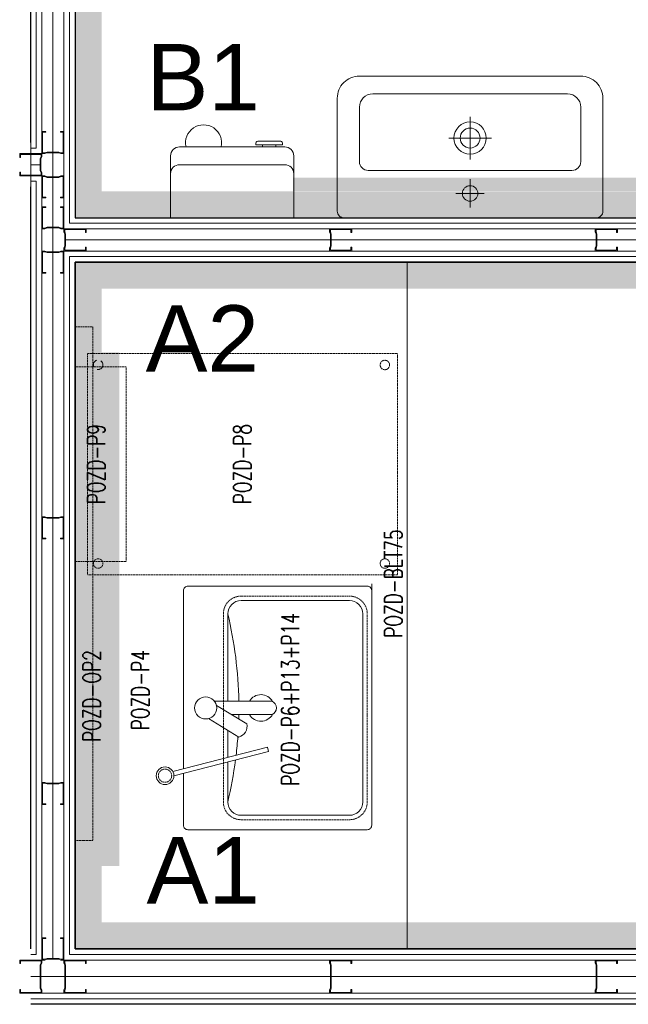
# Model space of a CAD drawing. Header units: millimetres. Extents: x -13532 to 2392, y -5241 to 5322.
# Tile 23 of 256: x -7951 to -7814, y -4390 to -4168. Entities that reach past the tile are written whole.
import ezdxf
from ezdxf.enums import TextEntityAlignment as Align

# ---------------------------------------------------------------- set-up
doc = ezdxf.new("R2010")
doc.units = ezdxf.units.MM
for name, pattern in [('DASHED', [19.05, 12.7, -6.35]), ('DASHED2', [0.375, 0.25, -0.125]), ('DGN_STYLE_2', [30.2, 18.12, -12.08])]:
    doc.linetypes.add(name, pattern=pattern)
for name, color, linetype, lineweight in [('_A_ROZWINIĘCIA_OPISY', 252, 'Continuous', 15), ('cz-gr', 122, 'Continuous', 30), ('GK - ŚRODEK - AGP1', 32, 'Continuous', 5)]:
    doc.layers.add(name, color=color, linetype=linetype, lineweight=lineweight)
for name, color, linetype, lineweight, true_color in [('batting - AGP1', 7, 'Continuous', 5, 0xadadad), ('daszed - 60x120', 7, 'Continuous', 9, 0x2cb34e), ('daszed - BLACHA STALOWA', 7, 'Continuous', 15, 0xe9aee3), ('daszed - ściana z grafiką', 7, 'Continuous', 20, 0xc5a9ee), ('LUSTRO BEZ - AGP1', 7, 'Continuous', 5, 0x32a3ff), ('LUSTRO Z - AGP1', 7, 'Continuous', 5, 0xff8432), ('Meble - AGP1', 7, 'Continuous', 15, 0x999999), ('MEBLE PKN', 7, 'Continuous', 9, 0xa0a0a0), ('OPISY - AGP1', 7, 'Continuous', 5, 0x000000), ('profil - AGP1', 7, 'Continuous', 5, 0x3f3f3f), ('WYMIARY - AGP1', 7, 'Continuous', 5, 0x716d5a), ('Wyposazenie Wew - Urzadzenia Sanitarne', 7, 'Continuous', 9, 0xa0a0a0)]:
    doc.layers.add(name, color=color, linetype=linetype, lineweight=lineweight, true_color=true_color)
doc.styles.add('JACEK_07', font='simplex.shx', dxfattribs={"width": 0.7})
doc.styles.add('ROMANS15', font='simplex.shx', dxfattribs={"width": 0.9, "height": 15})
doc.styles.get("Standard").update_dxf_attribs({"font": 'arial.ttf'})
doc.linetypes.add('BATTING', pattern='A,0.0001,-0.1,[134,ltypeshp.shx,S=0.1,R=0,X=-0.1,Y=0],-0.2,[134,ltypeshp.shx,S=0.1,R=180,X=0.1,Y=0],-0.1', length=0.4001)

# ---------------------------------------------------------------- blocks, each defined once
blk = doc.blocks.new('*U770')
at = {"layer": 'Meble - AGP1', "linetype": 'DASHED', "ltscale": 0.25}
blk.add_line((0, -67), (-2, -67), dxfattribs=at)
at = {"layer": 'Meble - AGP1'}
blk.add_lwpolyline([(-82.5, 0), (72.64, 0), (72.64, -75), (-82.5, -75)], close=True, dxfattribs=at)
at = {"layer": 'Meble - AGP1', "linetype": 'DASHED2', "ltscale": 0.1}
for points in [[(58, -4), (-58, -4), (-58, 0), (58, 0)], [(49, 0), (5, 0), (5, -11.53), (49, -11.53)]]:
    blk.add_lwpolyline(points, close=True, dxfattribs=at)
blk.add_lwpolyline([(52, -72.8), (2, -72.8), (2, -2.8), (52, -2.8), (52, -72.8)], dxfattribs=at)
at = {"layer": 'Meble - AGP1'}
for points in [[(-43.38, -22.33), (-37.91, -43.7), (-36.94, -43.45), (-42.41, -22.08)], [(-33.13, -34.5), (-39.23, -34.5)]]:
    blk.add_lwpolyline(points, dxfattribs=at)
for points in [[(-41.79, -24.5), (-1.56, -24.5, -0.414214), (-0.56, -25.5), (-0.56, -66, -0.414214), (-1.56, -67), (-54.56, -67, -0.414214), (-55.56, -66), (-55.56, -25.5, -0.414214), (-54.56, -24.5), (-42.82, -24.5)], [(-27.49, -31.93), (-31.63, -38.78, -0.428571), (-34.63, -36.96), (-30.48, -30.12)], [(-26.56, -31.5), (-26.56, -44.5, -0.666667), (-29.56, -44.5), (-29.56, -35.35)], [(-40.26, -34.5), (-49.31, -34.5, 0.414214), (-52.31, -37.5), (-52.31, -62, 0.414214), (-49.31, -65), (-6.81, -65, 0.414214), (-3.81, -62), (-3.81, -37.5)], [(-3.81, -37.5, 0.414214), (-6.81, -34.5), (-26.56, -34.5)]]:
    blk.add_lwpolyline(points, format="xyb", dxfattribs=at)
at = {"layer": 'Meble - AGP1', "linetype": 'DASHED2', "ltscale": 0.1}
blk.add_lwpolyline([(-2.81, -37.5, 0.414214), (-6.81, -33.5), (-49.31, -33.5, 0.414214), (-53.31, -37.5), (-53.31, -62, 0.414214), (-49.31, -66), (-6.81, -66, 0.414214), (-2.81, -62)], format="xyb", close=True, dxfattribs=at)
for centre, radius in [((4.55, -5.22), 1.07), ((-43.37, -20.33), 1.5), ((4.55, -69.98), 1.07), ((49.39, -69.98), 1.07)]:
    blk.add_circle(centre, radius, dxfattribs=at)
at = {"layer": 'Meble - AGP1', "linetype": 'DASHED', "ltscale": 0.15}
blk.add_circle((49.45, -5.22), 1.07, dxfattribs=at)
at = {"layer": 'Meble - AGP1'}
for centre, radius in [((-43.37, -20.33), 2), ((-28.06, -29.5), 2.5)]:
    blk.add_circle(centre, radius, dxfattribs=at)
for centre, radius, start, end in [((-28.06, 54.56), 91.56, 256.5803, 262.6211), ((-28.06, 54.56), 91.56, 270.9387, 283.4197), ((-28.06, 54.56), 91.56, 263.2931, 265.958), ((-28.06, 54.56), 91.56, 268.4486, 269.0602), ((-28.06, -42), 3, 120.0259, 241.3754), ((-28.06, -42), 3, 298.6246, 60)]:
    blk.add_arc(centre, radius, start, end, dxfattribs=at)
at = {"layer": 'Meble - AGP1', "char_height": 4, "style": 'JACEK_07'}
for s, insert, width, attachment_point in [('\\pxqr;POZD-OP2', (-15.02, -1.77), 41.1867, 3), ('\\pxqc;POZD-P9', (52, -2.8), 50, 3), ('\\pxqr;POZD-P4', (-15.02, -12.73), 41.1867, 3), ('POZD-P8', (27, -37.8), 50, 5), ('POZD-P6+P13+P14', (-6.67, -46.62), 41.1867, 3), ('\\pxqc;POZD-BLT75', (20, -69.91), 40, 3)]:
    blk.add_mtext(s, dxfattribs=dict(at, insert=insert, width=width, attachment_point=attachment_point))
blk = doc.blocks.new('ROCA Dama-N Compacto A327785..0')
at = {"layer": 'Meble - AGP1'}
for p, q in [((0, -2.29), (0, -8.71)), ((3.21, -5.5), (-3.21, -5.5)), ((-23, -10.7), (23, -10.7)), ((-25, -25), (-25, -12.7)), ((0, -22.84), (0, -13.17)), ((25, -12.7), (25, -25)), ((-4.83, -18.01), (4.83, -18.01)), ((22, -28), (-22, -28))]:
    blk.add_line(p, q, dxfattribs=at)
blk.add_lwpolyline([(-30, -1.5, -0.414214), (-28.5, 0), (28.5, 0, -0.414214), (30, -1.5), (30, -27, -0.414214), (25, -32), (-25, -32, -0.414214), (-30, -27), (-30, -1.5)], format="xyb", dxfattribs=at)
for centre, radius in [((0, -5.5), 1.75), ((0, -18.01), 3.65), ((0, -18.01), 2.25)]:
    blk.add_circle(centre, radius, dxfattribs=at)
for centre, radius, start, end in [((-23, -12.7), 2, 90, 180), ((23, -12.7), 2, 0, 90), ((-22, -25), 3, 180, 270), ((22, -25), 3, 270, 0)]:
    blk.add_arc(centre, radius, start, end, dxfattribs=at)
blk = doc.blocks.new('E88-TOP')
at = {"layer": 'Meble - AGP1'}
for p, q in [((0, 0), (278, 0)), ((0, 0), (0, -140)), ((278, 0), (278, -140)), ((20, -120), (258, -120)), ((258, -160), (20, -160))]:
    blk.add_line(p, q, dxfattribs=at)
for points in [[(222.6, -165), (192.6, -165), (192.6, -169, 0.414214), (196.6, -173, 0), (222.6, -173, 3.979577)], [(222.6, -165), (252.6, -165), (252.6, -169, -0.414214), (248.6, -173, 0), (222.6, -173, -3.979577)]]:
    blk.add_lwpolyline(points, format="xyb", dxfattribs=at)
blk.add_lwpolyline([(207.6, -165), (237.6, -165), (237.6, -160), (207.6, -160)], close=True, dxfattribs=at)
for centre, radius, start, end in [((20, -100), 20, 180, 270), ((258, -100), 20, 270, 0), ((20, -140), 20, 180, 270), ((258, -140), 20, 270, 0), ((74.5, -169.2), 40.8, 166.9264, 13.0736)]:
    blk.add_arc(centre, radius, start, end, dxfattribs=at)
blk = doc.blocks.new('DFGFGSGSG')
at = {"layer": 'batting - AGP1', "linetype": 'BATTING', "ltscale": 5}
for points in [[(-5630.78, -4300.13), (-5630.78, -4895.15)], [(-5633.65, -4715.88), (-5635.78, -4715.88)], [(-5627.91, -4732.88), (-5403.28, -4732.88), (-5403.28, -4740.37)]]:
    blk.add_lwpolyline(points, dxfattribs=at)
at = {"layer": 'batting - AGP1', "linetype": 'BATTING', "ltscale": 8}
blk.add_lwpolyline([(-5396.15, -4899.24), (-5635.78, -4899.24)], dxfattribs=at)
at = {"layer": 'cz-gr'}
for p, q in [((-5635.78, -4710.87), (-5635.78, -4499.12)), ((-5625.78, -4560.87), (-5625.78, -4727.87)), ((-5635.78, -4893.01), (-5635.78, -4720.87)), ((-5625.78, -4727.87), (-5463.28, -4727.87)), ((-5408.28, -4737.87), (-5625.78, -4737.87)), ((-5625.78, -4737.87), (-5625.78, -4893.01)), ((-5625.78, -4893.01), (-5408.28, -4893.01)), ((-5395.78, -4905.51), (-5635.78, -4905.51))]:
    blk.add_line(p, q, dxfattribs=at)
blk.add_lwpolyline([(-5408.28, -4893.01), (-5625.78, -4893.01), (-5625.78, -4737.87), (-5408.28, -4737.87)], dxfattribs=at)
at = {"layer": 'daszed - 60x120', "linetype": 'DGN_STYLE_2', "const_width": 6}
blk.add_lwpolyline([(-5625.78, -4724.87), (-5466.28, -4724.87), (-5466.28, -4692.37)], dxfattribs=at)
at = {"layer": 'daszed - BLACHA STALOWA', "linetype": 'DGN_STYLE_2'}
blk.add_lwpolyline([(-5408.28, -4890.01, 6, 6, 0), (-5622.78, -4890.01, 6, 6, 0), (-5622.78, -4740.87, 6, 6, 0), (-5410.28, -4740.87, 0, 0, 0)], format="xyseb", dxfattribs=at)
at = {"layer": 'daszed - ściana z grafiką', "linetype": 'DGN_STYLE_2', "const_width": 6}
blk.add_lwpolyline([(-5622.78, -4725.87), (-5622.78, -4560.87)], dxfattribs=at)
at = {"layer": 'GK - ŚRODEK - AGP1'}
for p, q in [((-5633.28, -4713.37), (-5633.28, -4496.62)), ((-5634.53, -4712.12), (-5634.53, -4497.87)), ((-5628.28, -4558.38), (-5628.28, -4730.38)), ((-5627.03, -4559.62), (-5627.03, -4729.12)), ((-5635.78, -4712.12), (-5634.53, -4712.12)), ((-5633.28, -4895.51), (-5633.28, -4718.37)), ((-5634.53, -4719.62), (-5635.78, -4719.62)), ((-5634.53, -4894.26), (-5634.53, -4719.62)), ((-5627.03, -4729.12), (-5462.03, -4729.12)), ((-5628.28, -4730.38), (-5460.78, -4730.38)), ((-5405.78, -4735.37), (-5628.28, -4735.37)), ((-5628.28, -4735.37), (-5628.28, -4895.51)), ((-5407.03, -4736.62), (-5627.03, -4736.62)), ((-5627.03, -4736.62), (-5627.03, -4894.26)), ((-5635.78, -4894.26), (-5634.53, -4894.26)), ((-5627.03, -4894.26), (-5407.03, -4894.26)), ((-5628.28, -4895.51), (-5405.78, -4895.51)), ((-5395.78, -4903.01), (-5635.78, -4903.01)), ((-5395.78, -4904.26), (-5635.78, -4904.26))]:
    blk.add_line(p, q, dxfattribs=at)
at = {"layer": 'LUSTRO BEZ - AGP1', "linetype": 'DGN_STYLE_2', "const_width": 4}
blk.add_lwpolyline([(-5617.79, -4758.26), (-5617.79, -4874.26)], dxfattribs=at)
at = {"layer": 'LUSTRO Z - AGP1', "linetype": 'DGN_STYLE_2', "const_width": 3}
blk.add_lwpolyline([(-5496.55, -4720.34), (-5576.55, -4720.34)], dxfattribs=at)
at = {"layer": 'profil - AGP1', "ltscale": 5}
for points in [[(-5628.28, -4708.37), (-5628.28, -4713.37), (-5628.95, -4713.37), (-5629.48, -4713.17), (-5632.08, -4713.17), (-5632.61, -4713.37), (-5633.28, -4713.37), (-5633.28, -4708.37), (-5632.46, -4708.37), (-5632.41, -4708.42), (-5632.41, -4708.49), (-5632.46, -4708.54), (-5633.11, -4708.54), (-5633.11, -4713.21), (-5632.64, -4713.21), (-5632.11, -4713.01), (-5629.45, -4713.01), (-5628.92, -4713.21), (-5628.45, -4713.21), (-5628.45, -4708.54), (-5629.03, -4708.54), (-5629.09, -4708.5), (-5629.09, -4708.42), (-5629.03, -4708.37), (-5628.28, -4708.37)], [(-5638.28, -4718.37), (-5633.28, -4718.38), (-5633.28, -4717.71), (-5633.48, -4717.18), (-5633.48, -4714.57), (-5633.28, -4714.04), (-5633.28, -4713.37), (-5638.28, -4713.37), (-5638.28, -4714.2), (-5638.23, -4714.25), (-5638.16, -4714.25), (-5638.11, -4714.2), (-5638.11, -4713.54), (-5633.45, -4713.54), (-5633.45, -4714.01), (-5633.65, -4714.54), (-5633.65, -4717.21), (-5633.45, -4717.74), (-5633.45, -4718.21), (-5638.11, -4718.21), (-5638.11, -4717.62), (-5638.16, -4717.57), (-5638.23, -4717.57), (-5638.28, -4717.62), (-5638.28, -4718.37)], [(-5628.28, -4723.38), (-5628.28, -4718.38), (-5628.95, -4718.38), (-5629.48, -4718.58), (-5632.08, -4718.58), (-5632.61, -4718.38), (-5633.28, -4718.38), (-5633.28, -4723.38), (-5632.46, -4723.38), (-5632.41, -4723.33), (-5632.41, -4723.26), (-5632.46, -4723.21), (-5633.11, -4723.21), (-5633.11, -4718.54), (-5632.64, -4718.54), (-5632.11, -4718.74), (-5629.45, -4718.74), (-5628.92, -4718.54), (-5628.45, -4718.54), (-5628.45, -4723.21), (-5629.03, -4723.21), (-5629.09, -4723.25), (-5629.09, -4723.33), (-5629.03, -4723.38), (-5628.28, -4723.38)], [(-5628.28, -4725.38), (-5628.28, -4730.38), (-5628.95, -4730.38), (-5629.48, -4730.17), (-5632.08, -4730.17), (-5632.61, -4730.38), (-5633.28, -4730.38), (-5633.28, -4725.38), (-5632.46, -4725.38), (-5632.41, -4725.42), (-5632.41, -4725.49), (-5632.46, -4725.54), (-5633.11, -4725.54), (-5633.11, -4730.21), (-5632.64, -4730.21), (-5632.11, -4730.01), (-5629.45, -4730.01), (-5628.92, -4730.21), (-5628.45, -4730.21), (-5628.45, -4725.54), (-5629.03, -4725.54), (-5629.09, -4725.5), (-5629.09, -4725.42), (-5629.03, -4725.38), (-5628.28, -4725.38)], [(-5623.28, -4730.38), (-5628.28, -4730.38), (-5628.28, -4731.04), (-5628.08, -4731.57), (-5628.08, -4734.18), (-5628.28, -4734.71), (-5628.28, -4735.38), (-5623.28, -4735.38), (-5623.28, -4734.55), (-5623.33, -4734.5), (-5623.4, -4734.5), (-5623.45, -4734.55), (-5623.45, -4735.21), (-5628.11, -4735.21), (-5628.11, -4734.74), (-5627.91, -4734.21), (-5627.91, -4731.54), (-5628.11, -4731.01), (-5628.11, -4730.54), (-5623.45, -4730.54), (-5623.45, -4731.13), (-5623.4, -4731.18), (-5623.33, -4731.18), (-5623.28, -4731.13), (-5623.28, -4730.38)], [(-5563.28, -4730.38), (-5568.28, -4730.38), (-5568.28, -4731.04), (-5568.08, -4731.57), (-5568.08, -4734.18), (-5568.28, -4734.71), (-5568.28, -4735.38), (-5563.28, -4735.38), (-5563.28, -4734.55), (-5563.33, -4734.5), (-5563.4, -4734.5), (-5563.45, -4734.55), (-5563.45, -4735.21), (-5568.11, -4735.21), (-5568.11, -4734.74), (-5567.91, -4734.21), (-5567.91, -4731.54), (-5568.11, -4731.01), (-5568.11, -4730.54), (-5563.45, -4730.54), (-5563.45, -4731.13), (-5563.4, -4731.18), (-5563.33, -4731.18), (-5563.28, -4731.13), (-5563.28, -4730.38)], [(-5503.28, -4730.38), (-5508.28, -4730.38), (-5508.28, -4731.04), (-5508.08, -4731.57), (-5508.08, -4734.18), (-5508.28, -4734.71), (-5508.28, -4735.38), (-5503.28, -4735.38), (-5503.28, -4734.55), (-5503.33, -4734.5), (-5503.4, -4734.5), (-5503.45, -4734.55), (-5503.45, -4735.21), (-5508.11, -4735.21), (-5508.11, -4734.74), (-5507.91, -4734.21), (-5507.91, -4731.54), (-5508.11, -4731.01), (-5508.11, -4730.54), (-5503.45, -4730.54), (-5503.45, -4731.13), (-5503.4, -4731.18), (-5503.33, -4731.18), (-5503.28, -4731.13), (-5503.28, -4730.38)], [(-5628.28, -4740.38), (-5628.28, -4735.38), (-5628.95, -4735.38), (-5629.48, -4735.58), (-5632.08, -4735.58), (-5632.61, -4735.38), (-5633.28, -4735.38), (-5633.28, -4740.38), (-5632.46, -4740.38), (-5632.41, -4740.33), (-5632.41, -4740.26), (-5632.46, -4740.21), (-5633.11, -4740.21), (-5633.11, -4735.54), (-5632.64, -4735.54), (-5632.11, -4735.74), (-5629.45, -4735.74), (-5628.92, -4735.54), (-5628.45, -4735.54), (-5628.45, -4740.21), (-5629.03, -4740.21), (-5629.09, -4740.25), (-5629.09, -4740.33), (-5629.03, -4740.38), (-5628.28, -4740.38)], [(-5628.28, -4800.38), (-5628.28, -4795.38), (-5628.95, -4795.38), (-5629.48, -4795.58), (-5632.08, -4795.58), (-5632.61, -4795.38), (-5633.28, -4795.38), (-5633.28, -4800.38), (-5632.46, -4800.38), (-5632.41, -4800.33), (-5632.41, -4800.26), (-5632.46, -4800.21), (-5633.11, -4800.21), (-5633.11, -4795.54), (-5632.64, -4795.54), (-5632.11, -4795.74), (-5629.45, -4795.74), (-5628.92, -4795.54), (-5628.45, -4795.54), (-5628.45, -4800.21), (-5629.03, -4800.21), (-5629.09, -4800.25), (-5629.09, -4800.33), (-5629.03, -4800.38), (-5628.28, -4800.38)], [(-5628.28, -4860.38), (-5628.28, -4855.38), (-5628.95, -4855.38), (-5629.48, -4855.58), (-5632.08, -4855.58), (-5632.61, -4855.38), (-5633.28, -4855.38), (-5633.28, -4860.38), (-5632.46, -4860.38), (-5632.41, -4860.33), (-5632.41, -4860.26), (-5632.46, -4860.21), (-5633.11, -4860.21), (-5633.11, -4855.54), (-5632.64, -4855.54), (-5632.11, -4855.74), (-5629.45, -4855.74), (-5628.92, -4855.54), (-5628.45, -4855.54), (-5628.45, -4860.21), (-5629.03, -4860.21), (-5629.09, -4860.25), (-5629.09, -4860.33), (-5629.03, -4860.38), (-5628.28, -4860.38)], [(-5628.28, -4890.51), (-5628.28, -4895.51), (-5628.95, -4895.51), (-5629.48, -4895.31), (-5632.08, -4895.31), (-5632.61, -4895.51), (-5633.28, -4895.51), (-5633.28, -4890.51), (-5632.46, -4890.51), (-5632.41, -4890.56), (-5632.41, -4890.63), (-5632.46, -4890.68), (-5633.11, -4890.68), (-5633.11, -4895.35), (-5632.64, -4895.35), (-5632.11, -4895.15), (-5629.45, -4895.15), (-5628.92, -4895.35), (-5628.45, -4895.35), (-5628.45, -4890.68), (-5629.03, -4890.68), (-5629.09, -4890.63), (-5629.09, -4890.56), (-5629.03, -4890.51), (-5628.28, -4890.51)]]:
    blk.add_lwpolyline(points, dxfattribs=at)
for points in [[(-5633.48, -4901.81), (-5633.28, -4902.35), (-5633.28, -4903.01), (-5638.28, -4903.01), (-5638.28, -4902.26), (-5638.28, -4902.19), (-5638.23, -4902.14), (-5638.16, -4902.14), (-5638.11, -4902.19), (-5638.11, -4902.26), (-5638.11, -4902.85), (-5633.45, -4902.85), (-5633.45, -4902.38), (-5633.65, -4901.84), (-5633.65, -4896.68), (-5633.45, -4896.15), (-5633.45, -4895.68), (-5638.11, -4895.68), (-5638.11, -4896.26), (-5638.16, -4896.32), (-5638.23, -4896.32), (-5638.28, -4896.26), (-5638.28, -4895.51), (-5633.28, -4895.51), (-5633.28, -4896.18), (-5633.48, -4896.71)], [(-5628.08, -4901.81), (-5628.28, -4902.35), (-5628.28, -4903.01), (-5623.28, -4903.01), (-5623.28, -4902.26), (-5623.28, -4902.19), (-5623.33, -4902.14), (-5623.4, -4902.14), (-5623.45, -4902.19), (-5623.45, -4902.26), (-5623.45, -4902.85), (-5628.11, -4902.85), (-5628.11, -4902.38), (-5627.91, -4901.84), (-5627.91, -4896.68), (-5628.11, -4896.15), (-5628.11, -4895.68), (-5623.45, -4895.68), (-5623.45, -4896.26), (-5623.4, -4896.32), (-5623.33, -4896.32), (-5623.28, -4896.26), (-5623.28, -4895.51), (-5628.28, -4895.51), (-5628.28, -4896.18), (-5628.08, -4896.71)], [(-5568.08, -4901.81), (-5568.28, -4902.35), (-5568.28, -4903.01), (-5563.28, -4903.01), (-5563.28, -4902.26), (-5563.28, -4902.19), (-5563.33, -4902.14), (-5563.4, -4902.14), (-5563.45, -4902.19), (-5563.45, -4902.26), (-5563.45, -4902.85), (-5568.11, -4902.85), (-5568.11, -4902.38), (-5567.91, -4901.84), (-5567.91, -4896.68), (-5568.11, -4896.15), (-5568.11, -4895.68), (-5563.45, -4895.68), (-5563.45, -4896.26), (-5563.4, -4896.32), (-5563.33, -4896.32), (-5563.28, -4896.26), (-5563.28, -4895.51), (-5568.28, -4895.51), (-5568.28, -4896.18), (-5568.08, -4896.71)], [(-5508.08, -4901.81), (-5508.28, -4902.35), (-5508.28, -4903.01), (-5503.28, -4903.01), (-5503.28, -4902.26), (-5503.28, -4902.19), (-5503.33, -4902.14), (-5503.4, -4902.14), (-5503.45, -4902.19), (-5503.45, -4902.26), (-5503.45, -4902.85), (-5508.11, -4902.85), (-5508.11, -4902.38), (-5507.91, -4901.84), (-5507.91, -4896.68), (-5508.11, -4896.15), (-5508.11, -4895.68), (-5503.45, -4895.68), (-5503.45, -4896.26), (-5503.4, -4896.32), (-5503.33, -4896.32), (-5503.28, -4896.26), (-5503.28, -4895.51), (-5508.28, -4895.51), (-5508.28, -4896.18), (-5508.08, -4896.71)]]:
    blk.add_lwpolyline(points, close=True, dxfattribs=at)
at = {"layer": 'WYMIARY - AGP1'}
blk.add_lwpolyline([(-5635.78, -4710.87), (-5635.78, -4720.87)], dxfattribs=at)
at = {"layer": 'MEBLE PKN', "rotation": 90}
blk.add_blockref('*U770', (-5625.78, -4810.51), dxfattribs=at)
at = {"layer": 'Wyposazenie Wew - Urzadzenia Sanitarne', "xscale": -1, "rotation": 180}
blk.add_blockref('ROCA Dama-N Compacto A327785..0', (-5536.55, -4727.87), dxfattribs=at)
at = {"layer": 'Wyposazenie Wew - Urzadzenia Sanitarne', "xscale": -0.09999999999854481, "yscale": 0.09999999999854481, "zscale": 0.09999999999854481, "rotation": 180}
blk.add_blockref('E88-TOP', (-5604.19, -4727.87), dxfattribs=at)
at = {"layer": '_A_ROZWINIĘCIA_OPISY', "color": 7}
for s, p in [('B1', (-5609.63, -4703.61)), ('A2', (-5609.84, -4762.63)), ('A1', (-5609.63, -4882.76))]:
    blk.add_text(s, height=15, dxfattribs=at).set_placement(p)
at = {"layer": 'OPISY - AGP1', "style": 'ROMANS15', "width": 0.7}
blk.add_attdef('DA2', text='', height=15, rotation=359.9995, dxfattribs=at).set_placement((-5340.59, -4956.79), align=Align.CENTER)

msp = doc.modelspace()

# ---------------------------------------------------------------- block references
at = {"layer": 'WYMIARY - AGP1'}
msp.add_blockref('DFGFGSGSG', (-2312.6913, 515.3198), dxfattribs=at)

doc.saveas('drawing.dxf')
